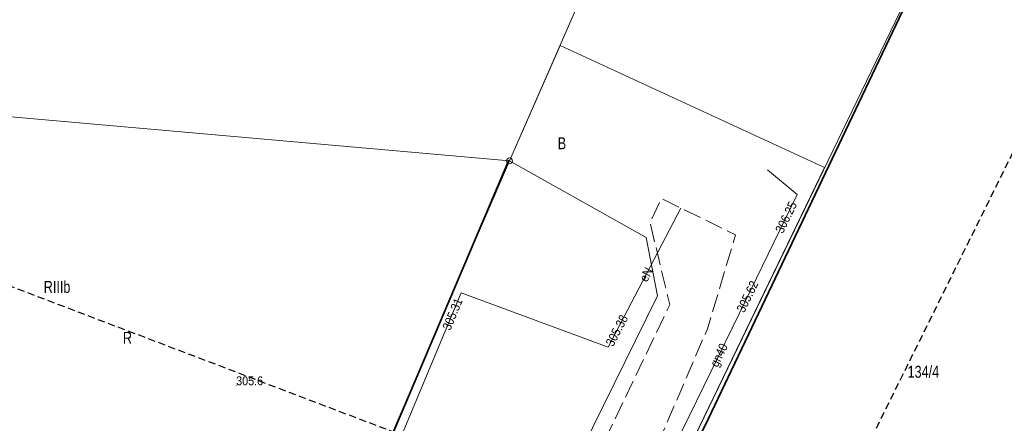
# Model space of a CAD drawing. Header units: metres. Extents: x 7423100 to 7429434, y 5527887 to 5533362.
# Tile 15 of 43: x 7426993 to 7427076, y 5531377 to 5531411. Entities that reach past the tile are written whole.
import ezdxf
from ezdxf.enums import TextEntityAlignment as Align

# ---------------------------------------------------------------- set-up
doc = ezdxf.new("R2010")
doc.units = ezdxf.units.M
doc.header["$MEASUREMENT"] = 0
for name, pattern in [('1.5_0.5', [2, 1.5, -0.5]), ('2', [0.9, 0.6, -0.3]), ('219-500', [0])]:
    doc.linetypes.add(name, pattern=pattern)
doc.layers.get('0').update_dxf_attribs({"color": 2, "linetype": 'CONTINUOUS', "lineweight": 5})
for name, color, linetype in [('202-punkt graniczny', 7, 'CONTINUOUS'), ('209-oznaczenie konturu klasyfikacyjnego', 7, 'CONTINUOUS'), ('210-oznaczenie konturu użytku gruntowego', 7, 'CONTINUOUS'), ('211-numer działki ewidencyjnej', 7, 'CONTINUOUS'), ('217-kontur klasyfikacyjny', 7, 'CONTINUOUS'), ('218-kontur użytku gruntowego', 7, 'CONTINUOUS'), ('219-działka ewidencyjna', 7, 'CONTINUOUS'), ('obszar utwardzony', 7, 'CONTINUOUS'), ('ogrodzenie trwałe', 7, 'CONTINUOUS'), ('pikieta naturalna', 7, 'CONTINUOUS'), ('pikieta naturalna-Atr2', 7, 'CONTINUOUS'), ('przewód elektroenergetyczny podziemny', 7, 'CONTINUOUS'), ('przewód elektroenergetyczny podziemny-Atr1', 7, 'CONTINUOUS'), ('przewód gazowy', 7, 'CONTINUOUS'), ('przewód gazowy-Atr1', 7, 'CONTINUOUS'), ('rzedna', 7, 'CONTINUOUS'), ('rzedna-Atr2', 7, 'CONTINUOUS'), ('Zakres', 7, 'CONTINUOUS')]:
    doc.layers.add(name, color=color, linetype=linetype)
doc.styles.get("Standard").update_dxf_attribs({"font": 'Working1250.shx', "width": 0.75})
doc.linetypes.add('902-500', pattern='A,3.75,0,[1,ksztalty.shx,S=0.5,R=0,X=0,Y=0],3.75', length=7.5)

# ---------------------------------------------------------------- blocks, each defined once
blk = doc.blocks.new('202')
at = {"color": 0, "linetype": 'Continuous', "lineweight": 0}
blk.add_circle((0, 0), 0.25, dxfattribs=at)
blk = doc.blocks.new('PW01')
at = {"linetype": 'Continuous', "lineweight": 13}
h = blk.add_hatch(color=0, dxfattribs=at)
edge = h.paths.add_edge_path()
edge.add_arc((0, 0), 0.045, 0, 360)

msp = doc.modelspace()

# ---------------------------------------------------------------- linework, layer by layer
at = {"layer": '217-kontur klasyfikacyjny', "color": 92, "linetype": 'Continuous', "lineweight": 18, "flags": 128}
for points in [[(7427034.29, 5531399.12), (7427038.52, 5531408.78)], [(7427038.52, 5531408.78), (7427060.67, 5531398.56)], [(7427045.73, 5531392.7), (7427034.29, 5531399.12)], [(7427060.67, 5531398.56), (7427036.96, 5531349.51)], [(7427046.68, 5531387.83), (7427045.73, 5531392.7)], [(7427029.46, 5531352.89), (7427046.68, 5531387.83)]]:
    msp.add_lwpolyline(points, dxfattribs=at)
at = {"layer": '218-kontur użytku gruntowego', "color": 3, "linetype": 'Continuous', "lineweight": 18, "flags": 128}
for points in [[(7427038.52, 5531408.78), (7427034.29, 5531399.12)], [(7427034.29, 5531399.12), (7427038.52, 5531408.78)], [(7427060.67, 5531398.56), (7427038.52, 5531408.78)], [(7427038.52, 5531408.78), (7427060.67, 5531398.56)], [(7427034.29, 5531399.12), (7427045.73, 5531392.7)], [(7427045.73, 5531392.7), (7427034.29, 5531399.12)], [(7427036.96, 5531349.51), (7427060.67, 5531398.56)], [(7427060.67, 5531398.56), (7427036.96, 5531349.51)], [(7427045.73, 5531392.7), (7427046.68, 5531387.83)], [(7427046.68, 5531387.83), (7427045.73, 5531392.7)], [(7427046.68, 5531387.83), (7427029.46, 5531352.89)], [(7427029.46, 5531352.89), (7427046.68, 5531387.83)]]:
    msp.add_lwpolyline(points, dxfattribs=at)
at = {"layer": '219-działka ewidencyjna', "color": 7, "linetype": '219-500', "lineweight": 18, "flags": 128}
for points in [[(7427047.99, 5531430.42), (7427034.29, 5531399.12)], [(7427036.96, 5531349.51), (7427074.59, 5531427.35)], [(7426977.04, 5531404.16), (7427034.29, 5531399.12)], [(7427016.82, 5531358.58), (7427034.29, 5531399.12)]]:
    msp.add_lwpolyline(points, dxfattribs=at)
at = {"layer": 'obszar utwardzony', "color": 7, "linetype": '1.5_0.5', "lineweight": 18, "flags": 128}
msp.add_lwpolyline([(7427033.06, 5531356.56), (7427033.99, 5531356.12), (7427037.64, 5531354.37), (7427050.86, 5531385.08), (7427053.22, 5531392.94), (7427047.02, 5531395.97), (7427046.05, 5531393.99), (7427047.71, 5531387.07)], close=True, dxfattribs=at)
at = {"layer": 'ogrodzenie trwałe', "color": 7, "linetype": '902-500', "lineweight": 35, "flags": 128}
for points in [[(7427070.25, 5531349.83), (7427082.61, 5531374.94), (7427086.28, 5531382.61), (7427093.51, 5531396.85), (7427104.2, 5531418.49), (7427074.75, 5531427.54), (7427050.64, 5531376.92), (7427045.53, 5531367.22)], [(7427033.06, 5531356.56), (7427029, 5531353.7), (7427017.2, 5531359.1), (7427034.22, 5531399.18)]]:
    msp.add_lwpolyline(points, dxfattribs=at)
at = {"layer": 'przewód elektroenergetyczny podziemny', "color": 1, "linetype": 'Continuous', "lineweight": 18, "flags": 128}
msp.add_lwpolyline([(7427048.63, 5531395.16), (7427042.55, 5531383.55), (7427030.25, 5531388.07), (7427017.91, 5531358.55)], dxfattribs=at)
at = {"layer": 'przewód gazowy', "color": 52, "linetype": 'Continuous', "lineweight": 18, "flags": 128}
msp.add_lwpolyline([(7427055.88, 5531398.36), (7427058.37, 5531396.31), (7427053.51, 5531386.34), (7427036.9, 5531352.37), (7427019.82, 5531359.4), (7427019.09, 5531357.94), (7427018.84, 5531357.96)], dxfattribs=at)
at = {"layer": 'Zakres', "color": 5, "linetype": '2', "lineweight": 25, "flags": 128}
msp.add_lwpolyline([(7426959.38, 5531401.23), (7426948.65, 5531362.84), (7427076.43, 5531312.57), (7427157, 5531483.53), (7427190.02, 5531545.05), (7427239.38, 5531662.97), (7427324.36, 5531629.44), (7427397.03, 5531854.21), (7427374.95, 5531881.96), (7427338.01, 5531781.64), (7427302.42, 5531678.62), (7427257.54, 5531705.99), (7427227.1, 5531692.99), (7427201.24, 5531668.44), (7427178.8, 5531606.23), (7427058.44, 5531363.55)], close=True, dxfattribs=at)

# ---------------------------------------------------------------- block references
at = {"layer": '202-punkt graniczny', "color": 7, "linetype": 'Continuous', "lineweight": 18}
msp.add_blockref('202', (7427034.29, 5531399.12), dxfattribs=at)
at = {"layer": 'pikieta naturalna', "color": 7, "linetype": 'Continuous', "lineweight": 13}
msp.add_blockref('PW01', (7427011.4, 5531380.35), dxfattribs=at)
at = {"layer": 'rzedna', "color": 52, "linetype": 'Continuous', "lineweight": 18}
for p in [(7427058.37, 5531396.31), (7427053.51, 5531386.34)]:
    msp.add_blockref('PW01', p, dxfattribs=at)
at = {"layer": 'rzedna', "color": 1, "linetype": 'Continuous', "lineweight": 18}
for p in [(7427030.25, 5531388.07), (7427042.55, 5531383.55)]:
    msp.add_blockref('PW01', p, dxfattribs=at)

# ---------------------------------------------------------------- texts
at = {"layer": '209-oznaczenie konturu klasyfikacyjnego', "color": 3, "linetype": 'Continuous', "lineweight": 18, "width": 0.79}
msp.add_text('RIIIb', height=1, dxfattribs=at).set_placement((7426995.29, 5531388.08))
at = {"layer": '210-oznaczenie konturu użytku gruntowego', "color": 3, "linetype": 'Continuous', "lineweight": 18, "width": 0.79}
for s, p in [('B', (7427038.33, 5531400.1)), ('R', (7427001.92, 5531383.82))]:
    msp.add_text(s, height=1, dxfattribs=at).set_placement(p)
at = {"layer": '211-numer działki ewidencyjnej', "color": 7, "linetype": 'Continuous', "lineweight": 18, "width": 0.79}
msp.add_text('134/4', height=1, dxfattribs=at).set_placement((7427067.62, 5531380.98))
at = {"layer": 'pikieta naturalna-Atr2', "color": 7, "width": 0.9}
msp.add_text('305.6', height=0.75, dxfattribs=at).set_placement((7427011.4, 5531380.35))
at = {"layer": 'przewód elektroenergetyczny podziemny-Atr1', "color": 1, "width": 0.9}
msp.add_text('eN', height=0.75, rotation=62.359, dxfattribs=at).set_placement((7427045.46, 5531389.1), align=Align.MIDDLE_LEFT)
at = {"layer": 'przewód gazowy-Atr1', "color": 40, "width": 0.9}
msp.add_text('gn40', height=0.75, rotation=63.943, dxfattribs=at).set_placement((7427051.38, 5531381.97), align=Align.MIDDLE_LEFT)
at = {"layer": 'rzedna-Atr2', "color": 40, "width": 0.9}
for s, p in [('306.25', (7427056.84, 5531393.16)), ('305.62', (7427053.6, 5531386.53))]:
    msp.add_text(s, height=0.75, rotation=64.012, dxfattribs=at).set_placement(p, align=Align.MIDDLE_LEFT)
at = {"layer": 'rzedna-Atr2', "color": 1, "width": 0.9}
for s, rotation, p in [('305.31', 67.373, (7427028.98, 5531385.03)), ('305.38', 62.359, (7427042.63, 5531383.71))]:
    msp.add_text(s, height=0.75, rotation=rotation, dxfattribs=at).set_placement(p, align=Align.MIDDLE_LEFT)

doc.saveas('drawing.dxf')
